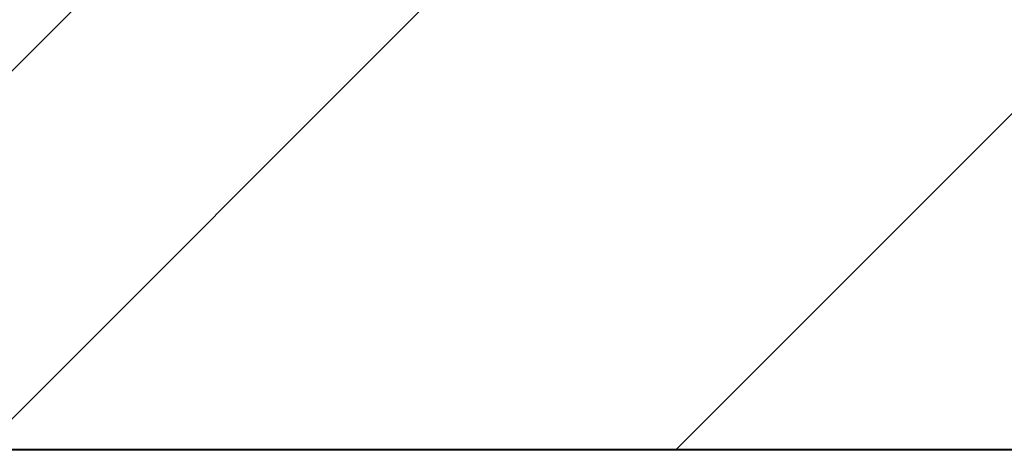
# Model space of a CAD drawing. Header units: metres. Extents: x -113 to 509, y -50 to 519.
# Tile 202 of 240: x 65.947 to 67.099, y 428.838 to 429.341. Entities that reach past the tile are written whole.
import ezdxf
from ezdxf.enums import TextEntityAlignment as Align

# ---------------------------------------------------------------- set-up
doc = ezdxf.new("R2010")
doc.units = ezdxf.units.M
doc.header["$MEASUREMENT"] = 0
for name, color, linetype, lineweight in [('B_ANNO_TEXT', 7, 'Continuous', 18), ('B_DETAIL', 7, 'Continuous', 18), ('B_DETAIL_OBJ', 7, 'Continuous', 40)]:
    doc.layers.add(name, color=color, linetype=linetype, lineweight=lineweight)
doc.styles.add('Annotative', font='calibri.ttf', dxfattribs={"height": 0.0625})

# ---------------------------------------------------------------- blocks, each defined once
blk = doc.blocks.new('*U2432')
at = {"layer": 'B_DETAIL'}
h = blk.add_hatch(dxfattribs=at)
h.set_pattern_fill('ANSI32', color=256, scale=2.30116)
h.set_pattern_definition([(45, (204.2579, 135.5891), (-0.610187, 0.610187), []), (45, (204.6647, 135.5891), (-0.610187, 0.610187), [])])
edge = h.paths.add_edge_path()
edge.add_line((180.0972, 164.9276), (177.6032, 164.9276))
edge.add_line((177.6032, 164.9276), (177.6032, 161.9996))
edge.add_line((177.6032, 161.9996), (180.0972, 161.9996))
edge.add_line((180.0972, 161.9996), (180.0969, 162.733))
edge.add_arc((179.7836, 162.7327), 0.3133, 0.0543, 142.0592)
edge.add_line((179.5365, 162.9254), (179.4703, 162.7327))
edge.add_arc((179.1674, 162.8368), 0.3202, 161.0296, 341.0296, ccw=False)
edge.add_line((178.8646, 162.9409), (179.2512, 164.0658))
edge.add_arc((179.5541, 163.9617), 0.3202, -7.1384, 161.0296, ccw=False)
edge.add_line((179.8719, 163.9219), (180.3709, 163.9219))
edge.add_line((180.3709, 163.9219), (180.46, 164.0142))
edge.add_line((180.46, 164.0142), (180.46, 164.5616))
edge.add_line((180.46, 164.5616), (180.0972, 164.9276))
at = {"layer": 'B_DETAIL_OBJ', "flags": 128}
blk.add_lwpolyline([(177.6032, 164.9276), (177.6032, 161.9996), (180.0972, 161.9996), (180.0969, 162.7327, 0.713683), (179.5365, 162.9254)], format="xyb", dxfattribs=at)
at = {"layer": 'B_ANNO_TEXT', "style": 'Annotative'}
blk.add_attdef('DIM2', text='', height=1.5, rotation=315.056, dxfattribs=at).set_placement((311.4772, 219.6159), align=Align.MIDDLE_CENTER)

msp = doc.modelspace()

# ---------------------------------------------------------------- block references
msp.add_blockref('*U2432', (-112.8286, 266.8387))

doc.saveas('drawing.dxf')
